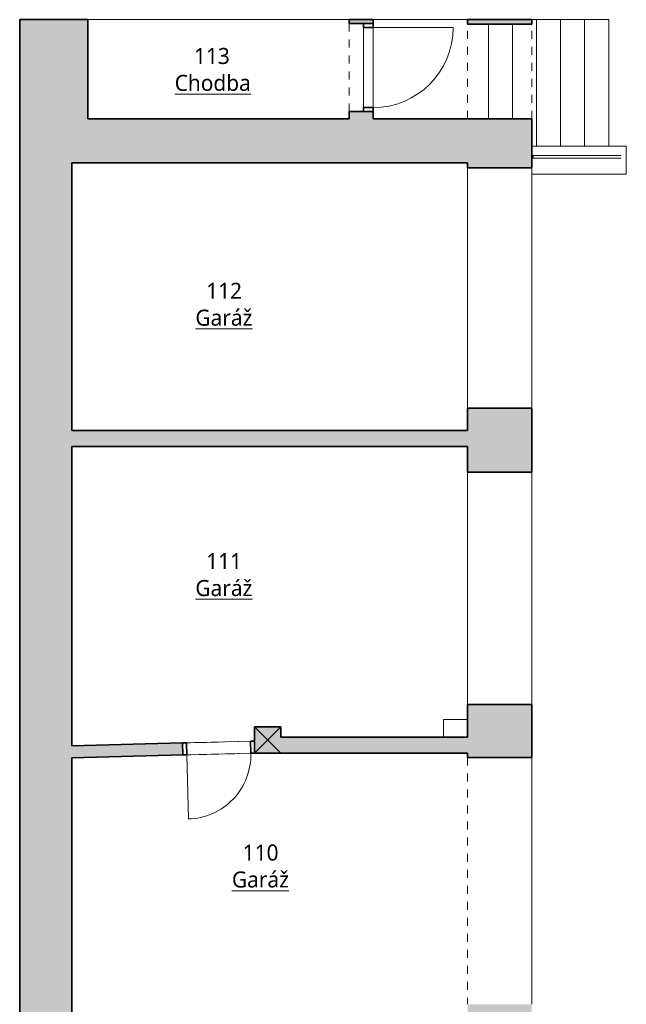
# Model space of a CAD drawing. Header units: metres. Extents: x -0.3 to 44.7, y -1.1 to 27.9.
# Tile 9 of 16: x -0.2 to 7.3, y 15.6 to 27.9. Entities that reach past the tile are written whole.
import ezdxf

# ---------------------------------------------------------------- set-up
doc = ezdxf.new("R2010")
doc.units = ezdxf.units.M
doc.linetypes.add('AV - Cerch_ 1 tecka 4mm', pattern=[0.006, 0.004, -0.001, 0, -0.001])
doc.linetypes.add('AV - Cerch_ 2 tecky 4mm', pattern=[0.008, 0.004, -0.0015, 0, -0.001, 0, -0.0015])
doc.layers.add('AV-MISTNOSTI', color=5, linetype='Continuous', lineweight=5, true_color=0x0000ff)
doc.layers.add('AV-SRAFY', color=7, linetype='Continuous', lineweight=35)
doc.layers.add('AV-STAVBA', color=7, linetype='Continuous', lineweight=18)
doc.styles.add('Trebuchet MS_B', font='trebuc.ttf', dxfattribs={"height": 0.2})

# ---------------------------------------------------------------- blocks, each defined once
blk = doc.blocks.new('SCO_Koncepční obdelníkový sloup - 330_330-904116-1NP')
at = {"layer": 'AV-STAVBA', "color": 254, "true_color": 0xcccccc}
for p, q in [((-0.165, 0.165), (0.165, -0.165)), ((0.165, 0.165), (-0.165, -0.165))]:
    blk.add_line(p, q, dxfattribs=at)
blk = doc.blocks.new('GM_Otvor_obdélníkový - 1180x2520-928948-1NP')
at = {"layer": 'AV-STAVBA', "color": 254, "linetype": 'AV - Cerch_ 1 tecka 4mm', "lineweight": 13, "true_color": 0xcccccc}
for p, q in [((-0.59, 0.4), (0.59, 0.4)), ((-0.59, -0.4), (0.59, -0.4)), ((-0.59, -0.4), (0.59, -0.4))]:
    blk.add_line(p, q, dxfattribs=at)
blk = doc.blocks.new('GM_Otvor_obdélníkový - 1100x2380-1127406-1NP')
at = {"layer": 'AV-STAVBA', "color": 254, "linetype": 'AV - Cerch_ 1 tecka 4mm', "lineweight": 13, "true_color": 0xcccccc}
for p, q in [((-0.55, 0.15), (0.55, 0.15)), ((-0.55, -0.15), (0.55, -0.15)), ((-0.55, -0.15), (0.55, -0.15))]:
    blk.add_line(p, q, dxfattribs=at)
blk = doc.blocks.new('DO_1-P_Obl__členěné_1111 - 1000x2150_půlobložkové-1129860-1NP')
at = {"layer": 'AV-STAVBA', "color": 254, "true_color": 0xcccccc}
for p, q in [((-0.5, 0.93), (-0.5, -0.07)), ((-0.5, -0.07), (0.5, -0.07)), ((-0.5, -0.19), (-0.5, -0.07)), ((0.5, -0.19), (0.5, -0.07)), ((0.5, -0.07), (0.5, -0.19)), ((-0.55, -0.19), (-0.5, -0.19)), ((-0.5, -0.19), (0.5, -0.19)), ((0.5, -0.19), (0.55, -0.19))]:
    blk.add_line(p, q, dxfattribs=at)
at = {"layer": 'AV-STAVBA', "color": 254, "lineweight": 35, "true_color": 0xcccccc}
for p, q in [((-0.5, -0.07), (-0.55, -0.07)), ((-0.55, -0.07), (-0.55, -0.19)), ((-0.5, -0.19), (-0.5, -0.07)), ((0.55, -0.07), (0.5, -0.07)), ((0.5, -0.07), (0.5, -0.19)), ((0.55, -0.19), (0.55, -0.07)), ((-0.55, -0.19), (-0.5, -0.19)), ((0.5, -0.19), (0.55, -0.19))]:
    blk.add_line(p, q, dxfattribs=at)
at = {"layer": 'AV-STAVBA', "color": 254, "linetype": 'AV - Cerch_ 1 tecka 4mm', "true_color": 0xcccccc}
for p, q in [((-0.5, -0.07), (0.5, -0.07)), ((-0.55, -0.19), (0.55, -0.19)), ((-0.5, -0.19), (0.5, -0.19))]:
    blk.add_line(p, q, dxfattribs=at)
at = {"layer": 'AV-STAVBA', "color": 254, "true_color": 0xcccccc}
blk.add_arc((-0.5, -0.07), 1, 360, 90, dxfattribs=at)
blk = doc.blocks.new('GM_Otvor_obdélníkový - 3080x2930-1463533-1NP')
at = {"layer": 'AV-STAVBA', "color": 254, "linetype": 'AV - Cerch_ 1 tecka 4mm', "lineweight": 13, "true_color": 0xcccccc}
for p, q in [((-1.54, 0.4), (1.54, 0.4)), ((-1.54, -0.4), (1.54, -0.4)), ((-1.54, -0.4), (1.54, -0.4))]:
    blk.add_line(p, q, dxfattribs=at)
blk = doc.blocks.new('GM_Otvor_obdélníkový - 2900x2870-1463639-1NP')
at = {"layer": 'AV-STAVBA', "color": 254, "linetype": 'AV - Cerch_ 1 tecka 4mm', "lineweight": 13, "true_color": 0xcccccc}
for p, q in [((-1.45, 0.4), (1.45, 0.4)), ((-1.45, -0.4), (1.45, -0.4)), ((-1.45, -0.4), (1.45, -0.4))]:
    blk.add_line(p, q, dxfattribs=at)
blk = doc.blocks.new('GM_Otvor_obdélníkový - 3000x2880-929482-1NP')
at = {"layer": 'AV-STAVBA', "color": 254, "linetype": 'AV - Cerch_ 1 tecka 4mm', "lineweight": 13, "true_color": 0xcccccc}
for p, q in [((-1.5, 0.4), (1.5, 0.4)), ((-1.5, -0.4), (1.5, -0.4)), ((-1.5, -0.4), (1.5, -0.4))]:
    blk.add_line(p, q, dxfattribs=at)
blk = doc.blocks.new('DO_1-L_Ocel_ - 800x1970_150-925843-1NP')
at = {"layer": 'AV-STAVBA', "color": 254, "true_color": 0xcccccc}
for p, q in [((0.4, 0.875), (0.4, 0.075)), ((-0.4, 0.075), (0.4, 0.075)), ((-0.4, -0.075), (0.4, -0.075))]:
    blk.add_line(p, q, dxfattribs=at)
at = {"layer": 'AV-STAVBA', "color": 254, "linetype": 'AV - Cerch_ 1 tecka 4mm', "true_color": 0xcccccc}
for p, q in [((-0.45, 0.075), (0.45, 0.075)), ((-0.4, 0.075), (0.4, 0.075)), ((-0.45, -0.075), (0.45, -0.075)), ((-0.4, -0.075), (0.4, -0.075))]:
    blk.add_line(p, q, dxfattribs=at)
at = {"layer": 'AV-STAVBA', "color": 254, "lineweight": 35, "true_color": 0xcccccc}
for p, q in [((-0.4, 0.075), (-0.45, 0.075)), ((-0.4, -0.075), (-0.4, 0.075)), ((0.45, 0.075), (0.4, 0.075)), ((0.4, 0.075), (0.4, -0.075)), ((-0.449, -0.075), (-0.4, -0.075)), ((0.4, -0.075), (0.45, -0.075))]:
    blk.add_line(p, q, dxfattribs=at)
at = {"layer": 'AV-STAVBA', "color": 254, "true_color": 0xcccccc}
blk.add_arc((0.4, 0.075), 0.8, 90, 180, dxfattribs=at)
blk = doc.blocks.new('Railing - Railing-1671587-1NP')
at = {"layer": 'AV-STAVBA', "color": 254, "true_color": 0xcccccc}
for p, q in [((7.175, 26.179), (6.155, 26.179)), ((7.187, 26.179), (7.175, 26.179)), ((6.155, 26.149), (7.175, 26.149)), ((7.175, 26.149), (7.187, 26.149))]:
    blk.add_line(p, q, dxfattribs=at)
at = {"layer": 'AV-STAVBA', "color": 254, "lineweight": 35, "true_color": 0xcccccc}
blk.add_line((6.155, 26.176), (6.155, 26.151), dxfattribs=at)
at = {"layer": 'AV-STAVBA', "color": 254, "lineweight": 35, "true_color": 0xcccccc, "flags": 128}
blk.add_lwpolyline([(6.155, 26.151), (6.159, 26.153), (6.163, 26.154), (6.166, 26.156), (6.168, 26.159), (6.169, 26.161), (6.17, 26.164), (6.169, 26.166), (6.168, 26.168), (6.166, 26.171), (6.163, 26.173), (6.159, 26.175), (6.155, 26.176)], dxfattribs=at)
at = {"layer": 'AV-STAVBA', "color": 254, "true_color": 0xcccccc, "flags": 128}
for points in [[(7.264, 26.179), (7.264, 26.179), (7.263, 26.179), (7.263, 26.179), (7.262, 26.179), (7.261, 26.179), (7.26, 26.179), (7.258, 26.179), (7.257, 26.179), (7.255, 26.179), (7.253, 26.179), (7.251, 26.179), (7.248, 26.179), (7.245, 26.179), (7.243, 26.179), (7.239, 26.179), (7.236, 26.179), (7.233, 26.179), (7.229, 26.179), (7.225, 26.179), (7.221, 26.179), (7.217, 26.179), (7.213, 26.179), (7.209, 26.179), (7.204, 26.179), (7.2, 26.179), (7.195, 26.179), (7.19, 26.179), (7.187, 26.179)], [(7.187, 26.149), (7.192, 26.149), (7.197, 26.149), (7.202, 26.149), (7.207, 26.149), (7.211, 26.149), (7.215, 26.149), (7.219, 26.149), (7.223, 26.149), (7.227, 26.149), (7.231, 26.149), (7.235, 26.149), (7.238, 26.149), (7.241, 26.149), (7.244, 26.149), (7.247, 26.149), (7.249, 26.149), (7.252, 26.149), (7.254, 26.149), (7.256, 26.149), (7.258, 26.149), (7.259, 26.149), (7.261, 26.149), (7.262, 26.149), (7.263, 26.149), (7.263, 26.149), (7.264, 26.149), (7.264, 26.149), (7.264, 26.149)]]:
    blk.add_lwpolyline(points, dxfattribs=at)
at = {"layer": 'AV-STAVBA', "color": 254, "true_color": 0xcccccc}
for start, end in [(75, 90), (270, 285)]:
    blk.add_arc((7.264, 26.164), 0.015, start, end, dxfattribs=at)
blk = doc.blocks.new('Top Rail Type - Top Rail_Internal_-1671656-1NP')
at = {"layer": 'AV-STAVBA', "color": 254, "true_color": 0xcccccc}
for p, q in [((7.175, 26.179), (6.155, 26.179)), ((6.155, 26.176), (6.155, 26.151)), ((7.187, 26.179), (7.175, 26.179)), ((6.155, 26.149), (7.175, 26.149)), ((7.175, 26.149), (7.187, 26.149))]:
    blk.add_line(p, q, dxfattribs=at)
at = {"layer": 'AV-STAVBA', "color": 254, "true_color": 0xcccccc, "flags": 128}
for points in [[(6.155, 26.151), (6.159, 26.153), (6.163, 26.154), (6.166, 26.156), (6.168, 26.159), (6.169, 26.161), (6.17, 26.164), (6.169, 26.166), (6.168, 26.168), (6.166, 26.171), (6.163, 26.173), (6.159, 26.175), (6.155, 26.176)], [(7.264, 26.179), (7.264, 26.179), (7.263, 26.179), (7.263, 26.179), (7.262, 26.179), (7.261, 26.179), (7.26, 26.179), (7.258, 26.179), (7.257, 26.179), (7.255, 26.179), (7.253, 26.179), (7.251, 26.179), (7.248, 26.179), (7.245, 26.179), (7.243, 26.179), (7.239, 26.179), (7.236, 26.179), (7.233, 26.179), (7.229, 26.179), (7.225, 26.179), (7.221, 26.179), (7.217, 26.179), (7.213, 26.179), (7.209, 26.179), (7.204, 26.179), (7.2, 26.179), (7.195, 26.179), (7.19, 26.179), (7.187, 26.179)], [(7.187, 26.149), (7.192, 26.149), (7.197, 26.149), (7.202, 26.149), (7.207, 26.149), (7.211, 26.149), (7.215, 26.149), (7.219, 26.149), (7.223, 26.149), (7.227, 26.149), (7.231, 26.149), (7.235, 26.149), (7.238, 26.149), (7.241, 26.149), (7.244, 26.149), (7.247, 26.149), (7.249, 26.149), (7.252, 26.149), (7.254, 26.149), (7.256, 26.149), (7.258, 26.149), (7.259, 26.149), (7.261, 26.149), (7.262, 26.149), (7.263, 26.149), (7.263, 26.149), (7.264, 26.149), (7.264, 26.149), (7.264, 26.149)]]:
    blk.add_lwpolyline(points, dxfattribs=at)
at = {"layer": 'AV-STAVBA', "color": 254, "true_color": 0xcccccc}
for start, end in [(75, 90), (270, 285)]:
    blk.add_arc((7.264, 26.164), 0.015, start, end, dxfattribs=at)
blk = doc.blocks.new('Top Rail Type - Top Rail_Internal_-V3-1NP')
at = {"layer": 'AV-STAVBA', "color": 254, "true_color": 0xcccccc}
for p, q in [((7.187, 26.179), (6.155, 26.179)), ((7.187, 26.179), (7.264, 26.179)), ((7.187, 26.149), (6.155, 26.149)), ((7.187, 26.149), (7.264, 26.149))]:
    blk.add_line(p, q, dxfattribs=at)
blk = doc.blocks.new('D0089 - 1514 - OÚPSŘ_Benešova_rvt-1-1NP')
at = {"layer": 'AV-SRAFY', "lineweight": 18, "true_color": 0xcccccc}
for points in [[(0.615, 26.638), (0.615, 27.876), (-0.235, 27.876), (-0.235, 26.638), (0.415, 26.638)], [(0.415, 14.748), (0.415, 26.638), (-0.235, 26.638), (-0.235, 14.748)], [(5.355, 26.088), (5.355, 26.638), (0.415, 26.638), (0.415, 26.088), (5.303, 26.088)], [(5.355, 22.548), (5.355, 22.748), (0.415, 22.748), (0.415, 22.548), (3.285, 22.548)], [(3.285, 18.723), (5.355, 18.723), (5.355, 18.923), (3.025, 18.923), (3.025, 18.723)], [(0.415, 18.665), (1.8, 18.7), (1.796, 18.85), (0.415, 18.815)]]:
    blk.add_hatch(color=254, dxfattribs=at).paths.add_polyline_path(points)
h = blk.add_hatch(color=254, dxfattribs=at)
h.paths.add_polyline_path([(4.175, 26.638), (4.175, 26.728), (3.875, 26.728), (3.875, 26.638), (4.055, 26.638)])
h.paths.add_polyline_path([(4.055, 27.828), (4.175, 27.828), (4.175, 27.876), (3.875, 27.876), (3.875, 27.828)])
h = blk.add_hatch(color=254, dxfattribs=at)
h.paths.add_polyline_path([(6.155, 13.698), (6.155, 15.588), (5.355, 15.588), (5.355, 13.698)])
h.paths.add_polyline_path([(6.155, 18.668), (6.155, 19.328), (5.355, 19.328), (5.355, 18.668)])
h.paths.add_polyline_path([(6.155, 22.228), (6.155, 23.028), (5.355, 23.028), (5.355, 22.228)])
h.paths.add_polyline_path([(5.355, 26.028), (6.155, 26.028), (6.155, 26.638), (5.355, 26.638), (5.355, 26.088)])
h.paths.add_polyline_path([(6.155, 27.818), (6.155, 27.876), (5.355, 27.876), (5.355, 27.818)])
at = {"layer": 'AV-STAVBA', "lineweight": 5, "true_color": 0xcccccc}
blk.add_hatch(color=254, dxfattribs=at).paths.add_polyline_path([(2.695, 18.723), (3.025, 18.723), (3.025, 19.053), (2.695, 19.053)])
at = {"layer": 'AV-STAVBA', "color": 254, "lineweight": 35, "true_color": 0xcccccc}
for p, q in [((0.615, 27.876), (-0.235, 27.876)), ((-0.235, 27.876), (-0.235, 26.638)), ((0.615, 26.638), (0.615, 27.876)), ((3.875, 27.876), (3.875, 27.828)), ((4.175, 27.876), (3.875, 27.876)), ((3.875, 27.828), (4.055, 27.828)), ((4.175, 27.828), (4.175, 27.876)), ((6.155, 27.876), (5.355, 27.876)), ((5.355, 27.876), (5.355, 27.818)), ((5.355, 27.818), (6.155, 27.818)), ((6.155, 27.818), (6.155, 27.876)), ((3.875, 26.728), (3.875, 26.638)), ((4.055, 26.728), (3.875, 26.728)), ((4.175, 26.638), (4.175, 26.728)), ((-0.235, 26.638), (-0.235, 14.748)), ((3.875, 26.638), (0.615, 26.638)), ((5.355, 26.638), (4.175, 26.638)), ((6.155, 26.638), (5.355, 26.638)), ((6.155, 26.028), (6.155, 26.638)), ((0.415, 22.748), (0.415, 26.088)), ((0.415, 26.088), (5.355, 26.088)), ((5.355, 26.088), (5.355, 26.028)), ((5.355, 26.028), (6.155, 26.028)), ((6.155, 23.028), (5.355, 23.028)), ((5.355, 23.028), (5.355, 22.748)), ((6.155, 22.228), (6.155, 23.028)), ((5.355, 22.748), (0.415, 22.748)), ((0.415, 18.815), (0.415, 22.548)), ((0.415, 22.548), (5.355, 22.548)), ((5.355, 22.548), (5.355, 22.228)), ((5.355, 22.228), (6.155, 22.228)), ((6.155, 19.328), (5.355, 19.328)), ((5.355, 19.328), (5.355, 18.923)), ((6.155, 18.668), (6.155, 19.328)), ((3.025, 19.053), (2.695, 19.053)), ((2.695, 19.053), (2.695, 18.723)), ((3.025, 18.923), (3.025, 19.053)), ((5.355, 18.923), (3.025, 18.923)), ((1.796, 18.85), (0.415, 18.815)), ((1.8, 18.7), (1.796, 18.85)), ((0.415, 18.665), (1.8, 18.7)), ((2.695, 18.723), (2.699, 18.723)), ((2.699, 18.722), (2.735, 18.723)), ((2.699, 18.723), (2.699, 18.722)), ((2.735, 18.723), (3.025, 18.723)), ((3.025, 18.723), (5.355, 18.723)), ((5.355, 18.723), (5.355, 18.668)), ((0.415, 14.748), (0.415, 18.665)), ((5.355, 18.668), (6.155, 18.668))]:
    blk.add_line(p, q, dxfattribs=at)
at = {"layer": 'AV-STAVBA', "color": 254, "true_color": 0xcccccc}
for p, q in [((3.875, 27.876), (0.615, 27.876)), ((4.055, 26.778), (4.055, 27.778)), ((4.055, 26.778), (4.055, 27.778)), ((5.355, 27.876), (4.175, 27.876)), ((4.175, 27.778), (4.175, 26.778)), ((4.175, 27.778), (4.175, 26.778)), ((5.615, 26.638), (5.615, 27.818)), ((5.615, 26.638), (5.615, 27.818)), ((5.915, 26.638), (5.915, 27.818)), ((6.215, 27.876), (6.155, 27.876)), ((6.515, 27.876), (6.215, 27.876)), ((6.215, 26.298), (6.215, 27.876)), ((6.815, 27.876), (6.515, 27.876)), ((6.515, 26.298), (6.515, 27.876)), ((7.115, 27.876), (6.815, 27.876)), ((6.815, 26.298), (6.815, 27.876)), ((7.115, 26.298), (7.115, 27.876)), ((6.155, 26.298), (7.335, 26.298)), ((7.335, 26.298), (7.335, 25.948)), ((5.355, 23.028), (5.355, 26.028)), ((6.155, 26.028), (6.155, 25.948)), ((6.155, 25.948), (6.155, 23.028)), ((7.335, 25.948), (6.155, 25.948)), ((5.355, 19.328), (5.355, 22.228)), ((6.155, 22.228), (6.155, 19.328)), ((5.055, 18.923), (5.055, 19.143)), ((5.055, 19.143), (5.355, 19.143)), ((2.646, 18.871), (1.846, 18.851)), ((2.649, 18.721), (1.85, 18.701)), ((6.155, 15.588), (6.155, 18.668))]:
    blk.add_line(p, q, dxfattribs=at)
at = {"layer": 'AV-STAVBA', "color": 254, "linetype": 'AV - Cerch_ 2 tecky 4mm', "true_color": 0xcccccc}
for p, q in [((5.915, 26.638), (5.915, 27.818)), ((6.215, 26.298), (6.215, 27.876)), ((6.515, 26.298), (6.515, 27.876)), ((6.815, 26.298), (6.815, 27.876)), ((7.115, 26.298), (7.115, 27.876))]:
    blk.add_line(p, q, dxfattribs=at)
at = {"layer": 'AV-STAVBA', "color": 254, "lineweight": 18, "true_color": 0xcccccc}
for name, p, rotation in [('GM_Otvor_obdélníkový - 1100x2380-1127406-1NP', (4.025, 27.278), 269.9999999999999), ('DO_1-P_Obl__členěné_1111 - 1000x2150_půlobložkové-1129860-1NP', (4.245, 27.278), 269.9999999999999), ('GM_Otvor_obdélníkový - 1180x2520-928948-1NP', (5.755, 27.228), 89.99999999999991), ('GM_Otvor_obdélníkový - 3000x2880-929482-1NP', (5.755, 24.528), 269.9999999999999), ('GM_Otvor_obdélníkový - 2900x2870-1463639-1NP', (5.755, 20.778), 269.9999999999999), ('DO_1-L_Ocel_ - 800x1970_150-925843-1NP', (2.248, 18.786), 181.4344439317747), ('GM_Otvor_obdélníkový - 3080x2930-1463533-1NP', (5.755, 17.128), 269.9999999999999)]:
    blk.add_blockref(name, p, dxfattribs=dict(at, rotation=rotation))
for name, p in [('Railing - Railing-1671587-1NP', (0, 0)), ('Top Rail Type - Top Rail_Internal_-1671656-1NP', (0, 0)), ('Top Rail Type - Top Rail_Internal_-V3-1NP', (0, 0)), ('SCO_Koncepční obdelníkový sloup - 330_330-904116-1NP', (2.86, 18.888))]:
    blk.add_blockref(name, p, dxfattribs=at)

msp = doc.modelspace()

# ---------------------------------------------------------------- block references
at = {"lineweight": 5}
msp.add_blockref('D0089 - 1514 - OÚPSŘ_Benešova_rvt-1-1NP', (0, 0), dxfattribs=at)

# ---------------------------------------------------------------- texts
at = {"layer": 'AV-MISTNOSTI', "char_height": 0.2, "attachment_point": 1, "style": 'Trebuchet MS_B'}
for s, insert, width in [('113', (1.94, 27.523), 0.60127), ('\\LChodba', (1.699, 27.187), 1.1865), ('112', (2.092, 24.593), 0.60127), ('\\LGaráž', (1.957, 24.257), 0.92996), ('111', (2.092, 21.22), 0.60127), ('\\LGaráž', (1.957, 20.883), 0.92996), ('110', (2.548, 17.582), 0.60127), ('\\LGaráž', (2.413, 17.246), 0.92996)]:
    msp.add_mtext(s, dxfattribs=dict(at, insert=insert, width=width))

doc.saveas('drawing.dxf')
